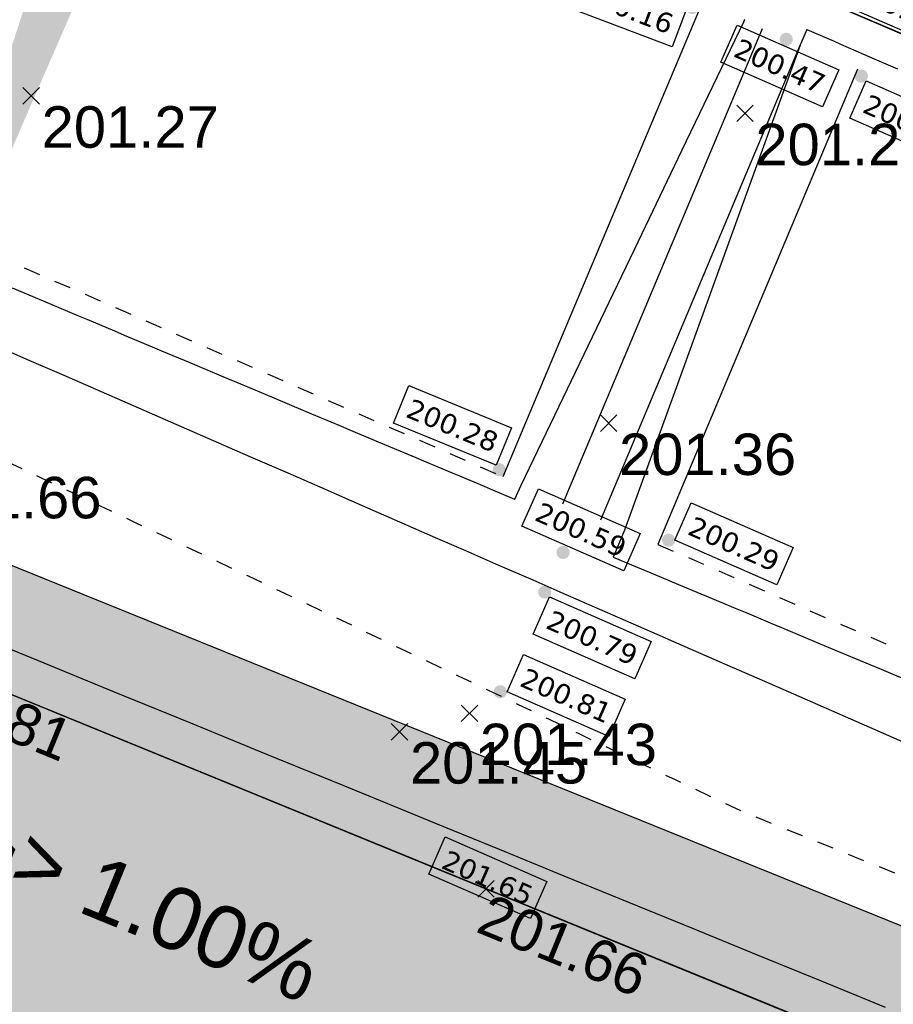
# Model space of a CAD drawing. Extents: x 1616800 to 1632437, y 2248456 to 2251974.
# Tile 125 of 256: x 1617742 to 1617763, y 2251630 to 2251654. Entities that reach past the tile are written whole.
import ezdxf
from ezdxf.enums import TextEntityAlignment as Align

# ---------------------------------------------------------------- set-up
doc = ezdxf.new("R2010")
doc.units = 0
doc.header["$LTSCALE"] = 2
doc.header["$PDMODE"] = 3
doc.header["$PDSIZE"] = 0.2
for name, pattern in [('AXES', [50.8, 31.75, -6.35, 6.35, -6.35]), ('CACHE2', [4.7625, 3.175, -1.5875]), ('Grille', [0.4, 0.2, -0.2])]:
    doc.linetypes.add(name, pattern=pattern)
doc.layers.get('0').update_dxf_attribs({"linetype": 'CONTINUOUS'})
doc.layers.add('-1-PAP-SURFACES-VOIRIE', color=1, linetype='CONTINUOUS', plot=False)
for name, color, linetype in [('0000-VALORIS-NOUE DERIV BASSIN', 7, 'CONTINUOUS'), ('0000-VALORIS-NOUE DERIV BASSIN EAU MAX RETENTION', 140, 'CONTINUOUS'), ('0000-VALORIS-NOUE DERIV BASSIN TEXTE ET COTES', 1, 'CONTINUOUS'), ('01-PAP- BORDURE CAN CS1 ET PANNEAU SIGNAL', 5, 'CONTINUOUS'), ('01-PAP- BORDURE T2', 1, 'CONTINUOUS'), ('01-PAP- NIVELLEMENT', 7, 'CONTINUOUS'), ('01-PAP- REVET EV', 93, 'CONTINUOUS'), ('01-PAP- REVET VOIE', 253, 'CONTINUOUS'), ('01-PAP-FILAIRE VOIE', 7, 'CONTINUOUS'), ('01-PAP-MARQUAGE AU SOL', 255, 'CONTINUOUS'), ('02-PAP-EP TEXTE POUR 2000°', 3, 'CONTINUOUS'), ('06-PAP AEP PROJET', 5, 'CONTINUOUS'), ('X-PTS TOPO-TEXTE TOPOALT', 8, 'CONTINUOUS'), ('X-PTS TOPO-TOPOPOINT', 8, 'CONTINUOUS'), ('ZZ- PAP ALT PTS PROJET', 7, 'CONTINUOUS'), ('ZZ-TopoCod', 5, 'CONTINUOUS')]:
    doc.layers.add(name, color=color, linetype=linetype)
doc.styles.add('Arial 2.0', font='arial.ttf', dxfattribs={"width": 0.99, "height": 0.4})
doc.styles.add('Côte Assainissement', font='verdana.ttf')
doc.styles.get("Standard").update_dxf_attribs({"font": 'arial.ttf'})

# ---------------------------------------------------------------- blocks, each defined once
blk = doc.blocks.new('TCPOINT')
at = {"color": 0}
blk.add_point((0, 0), dxfattribs=at)
at = {"layer": 'X-PTS TOPO-TEXTE TOPOALT'}
blk.add_attdef('ALT', text='', height=0.75, dxfattribs=at).set_placement((0.25, -0.25), align=Align.TOP_LEFT)
blk = doc.blocks.new('PAP PROJET NIV')
at = {"color": 0}
blk.add_point((0, 0), dxfattribs=at)
at = {"layer": 'ZZ- PAP ALT PTS PROJET', "style": 'Arial 2.0', "width": 0.99}
blk.add_attdef('ALT', text='', height=0.4, dxfattribs=at).set_placement((0.1, -0.1), align=Align.TOP_LEFT)
at = {"layer": 'ZZ-TopoCod', "style": 'Arial 2.0', "width": 0.99}
blk.add_attdef('COD', text='', height=0.12, dxfattribs=at).set_placement((-0.1, 0), align=Align.MIDDLE_RIGHT)
blk = doc.blocks.new('*U296')
h = blk.add_hatch(color=256)
edge = h.paths.add_edge_path()
edge.add_arc((0, 0), 0.2, 0, 360)
at = {"linetype": 'Continuous'}
blk.add_lwpolyline([(-1.971, -0.693), (-1.479, 0.429), (1.588, -0.918), (1.096, -2.039)], close=True, dxfattribs=at)
at = {"style": 'Côte Assainissement'}
blk.add_attdef('NIVELLEMENT', text='', height=0.6, rotation=336.2908, dxfattribs=at).set_placement((-0.191, -0.805), align=Align.MIDDLE)
blk = doc.blocks.new('*U297')
h = blk.add_hatch(color=256)
edge = h.paths.add_edge_path()
edge.add_arc((0, 0), 0.2, 0, 360)
at = {"linetype": 'Continuous'}
blk.add_lwpolyline([(0.242, 0), (0.735, 1.122), (3.801, -0.225), (3.309, -1.347)], close=True, dxfattribs=at)
at = {"style": 'Côte Assainissement'}
blk.add_attdef('NIVELLEMENT', text='', height=0.6, rotation=336.2908, dxfattribs=at).set_placement((2.022, -0.113), align=Align.MIDDLE)
blk = doc.blocks.new('*U299')
h = blk.add_hatch(color=256)
edge = h.paths.add_edge_path()
edge.add_arc((0, 0), 0.2, 0, 360)
at = {"linetype": 'Continuous'}
blk.add_lwpolyline([(-1.238, 0.794), (-0.745, 1.916), (2.321, 0.569), (1.829, -0.552)], close=True, dxfattribs=at)
at = {"style": 'Côte Assainissement'}
blk.add_attdef('NIVELLEMENT', text='', height=0.6, rotation=336.2908, dxfattribs=at).set_placement((0.542, 0.682), align=Align.MIDDLE)
blk = doc.blocks.new('*U300')
h = blk.add_hatch(color=256)
edge = h.paths.add_edge_path()
edge.add_arc((0, 0), 0.2, 0, 360)
at = {"linetype": 'Continuous'}
blk.add_lwpolyline([(-0.347, -1.268), (0.146, -0.146), (3.212, -1.493), (2.72, -2.614)], close=True, dxfattribs=at)
at = {"style": 'Côte Assainissement'}
blk.add_attdef('NIVELLEMENT', text='', height=0.6, rotation=336.2908, dxfattribs=at).set_placement((1.433, -1.38), align=Align.MIDDLE)
blk = doc.blocks.new('*U301')
h = blk.add_hatch(color=256)
edge = h.paths.add_edge_path()
edge.add_arc((0, 0), 0.2, 0, 360)
at = {"linetype": 'Continuous'}
blk.add_lwpolyline([(0.191, 0), (0.683, 1.122), (3.75, -0.225), (3.257, -1.347)], close=True, dxfattribs=at)
at = {"style": 'Côte Assainissement'}
blk.add_attdef('NIVELLEMENT', text='', height=0.6, rotation=336.2908, dxfattribs=at).set_placement((1.97, -0.113), align=Align.MIDDLE)
blk = doc.blocks.new('*U302')
h = blk.add_hatch(color=256)
edge = h.paths.add_edge_path()
edge.add_arc((0, 0), 0.2, 0, 360)
at = {"linetype": 'Continuous'}
blk.add_lwpolyline([(-0.347, -1.268), (0.146, -0.146), (3.212, -1.493), (2.72, -2.614)], close=True, dxfattribs=at)
at = {"style": 'Côte Assainissement'}
blk.add_attdef('NIVELLEMENT', text='', height=0.6, rotation=336.2908, dxfattribs=at).set_placement((1.433, -1.38), align=Align.MIDDLE)
blk = doc.blocks.new('*U303')
h = blk.add_hatch(color=256)
edge = h.paths.add_edge_path()
edge.add_arc((0, 0), 0.2, 0, 360)
at = {"linetype": 'Continuous'}
blk.add_lwpolyline([(-3.739, 0), (-3.305, 1.145), (-0.173, -0.042), (-0.608, -1.188)], close=True, dxfattribs=at)
at = {"style": 'Côte Assainissement'}
blk.add_attdef('NIVELLEMENT', text='', height=0.6, rotation=339.2285, dxfattribs=at).set_placement((-1.956, -0.021), align=Align.MIDDLE)
blk = doc.blocks.new('*U304')
h = blk.add_hatch(color=256)
edge = h.paths.add_edge_path()
edge.add_arc((0, 0), 0.2, 0, 360)
at = {"linetype": 'Continuous'}
blk.add_lwpolyline([(-3.19, 1.406), (-2.724, 2.538), (0.373, 1.263), (-0.093, 0.131)], close=True, dxfattribs=at)
at = {"style": 'Côte Assainissement'}
blk.add_attdef('NIVELLEMENT', text='', height=0.6, rotation=337.6207, dxfattribs=at).set_placement((-1.409, 1.334), align=Align.MIDDLE)
blk = doc.blocks.new('*U305')
h = blk.add_hatch(color=256)
edge = h.paths.add_edge_path()
edge.add_arc((0, 0), 0.2, 0, 360)
at = {"linetype": 'Continuous'}
blk.add_lwpolyline([(0.208, 0), (0.7, 1.122), (3.767, -0.225), (3.274, -1.347)], close=True, dxfattribs=at)
at = {"style": 'Côte Assainissement'}
blk.add_attdef('NIVELLEMENT', text='', height=0.6, rotation=336.2908, dxfattribs=at).set_placement((1.987, -0.113), align=Align.MIDDLE)
blk = doc.blocks.new('*U306')
h = blk.add_hatch(color=256)
edge = h.paths.add_edge_path()
edge.add_arc((0, 0), 0.2, 0, 360)
at = {"linetype": 'Continuous'}
blk.add_lwpolyline([(-0.347, -1.268), (0.146, -0.146), (3.212, -1.493), (2.72, -2.614)], close=True, dxfattribs=at)
at = {"style": 'Côte Assainissement'}
blk.add_attdef('NIVELLEMENT', text='', height=0.6, rotation=336.2908, dxfattribs=at).set_placement((1.433, -1.38), align=Align.MIDDLE)

msp = doc.modelspace()

# ---------------------------------------------------------------- hatches: boundary and pattern name
at = {"layer": '01-PAP- REVET EV'}
h = msp.add_hatch(color=256, dxfattribs=at)
h.dxf.hatch_style = 1
edge = h.paths.add_edge_path()
edge.add_line((1618039.1855, 2251491.5817), (1617960.9934, 2251527.9386))
edge.add_arc((1617986.0799, 2251581.8916), 59.5, 239.336785, 245.06299, ccw=False)
edge.add_line((1617955.7354, 2251530.7108), (1617798.0424, 2251624.2052))
edge.add_line((1617798.0424, 2251624.2052), (1617764.0901, 2251631.7521))
edge.add_line((1617764.0901, 2251631.7521), (1617718.705, 2251650.1358))
edge.add_line((1617718.705, 2251650.1358), (1617697.7056, 2251659.0776))
edge.add_line((1617697.7056, 2251659.0776), (1617675.3592, 2251674.9217))
edge.add_line((1617675.3592, 2251674.9217), (1617673.713, 2251672.6567))
edge.add_line((1617673.713, 2251672.6567), (1617691.0043, 2251660.089))
edge.add_arc((1617722.1648, 2251702.9612), 53, 233.98951, 247.74286)
edge.add_line((1617702.0903, 2251653.91), (1617764.6328, 2251628.3141))
edge.add_arc((1617784.7073, 2251677.3653), 53, 247.74286, 257.46804)
edge.add_line((1617773.2071, 2251625.628), (1617791.8787, 2251621.4777))
edge.add_arc((1617785.3692, 2251592.1924), 30, 59.33679, 77.46804, ccw=False)
edge.add_line((1617800.6689, 2251617.9978), (1617814.4318, 2251609.8379))
edge.add_line((1617814.4318, 2251609.8379), (1617824.5636, 2251607.3186))
edge.add_line((1617824.5636, 2251607.3186), (1617855.5301, 2251588.9589))
edge.add_line((1617855.5301, 2251588.9589), (1617862.6019, 2251581.2785))
edge.add_line((1617862.6019, 2251581.2785), (1617893.5684, 2251562.9188))
edge.add_line((1617893.5684, 2251562.9188), (1617903.7001, 2251560.3994))
edge.add_line((1617903.7001, 2251560.3994), (1617934.6666, 2251542.0398))
edge.add_line((1617934.6666, 2251542.0398), (1617941.7384, 2251534.3593))
edge.add_line((1617941.7384, 2251534.3593), (1617953.6954, 2251527.2701))
edge.add_arc((1617986.0799, 2251581.8916), 63.5, 239.336785, 245.06299)
edge.add_line((1617959.3069, 2251524.3115), (1617993.5196, 2251508.4037))
edge.add_arc((1617979.9481, 2251480.5257), 31.0059, -43.3244, 64.04236, ccw=False)
edge.add_line((1618002.5043, 2251459.2517), (1618005.2256, 2251456.6501))
edge.add_line((1618005.2256, 2251456.6501), (1618016.0396, 2251467.7735))
edge.add_line((1618016.0396, 2251467.7735), (1618039.1855, 2251491.5817))
at = {"layer": '01-PAP- REVET VOIE'}
h = msp.add_hatch(color=256, dxfattribs=at)
h.dxf.hatch_style = 1
edge = h.paths.add_edge_path()
edge.add_line((1617518.4701, 2251589.3779), (1617548.9396, 2251559.1036))
edge.add_arc((1617561.6466, 2251571.8523), 18, 134.27861, 225.09375, ccw=False)
edge.add_line((1617549.08, 2251584.7395), (1617566.9993, 2251602.2132))
edge.add_line((1617566.9993, 2251602.2132), (1617574.1589, 2251609.1947))
edge.add_line((1617574.1589, 2251609.1947), (1617587.046, 2251621.7614))
edge.add_line((1617587.046, 2251621.7614), (1617599.9332, 2251634.328))
edge.add_line((1617599.9332, 2251634.328), (1617607.0927, 2251641.3095))
edge.add_line((1617607.0927, 2251641.3095), (1617631.9693, 2251665.5674))
edge.add_arc((1617651.5175, 2251645.5207), 28, 58.44705, 134.27861, ccw=False)
edge.add_arc((1617651.5175, 2251645.5207), 28, 53.98951, 58.44705, ccw=False)
edge.add_line((1617667.9796, 2251668.1702), (1617669.5974, 2251666.9943))
edge.add_line((1617669.5974, 2251666.9943), (1617686.8888, 2251654.4266))
edge.add_arc((1617722.1648, 2251702.9612), 60, 233.989513, 247.742856)
edge.add_line((1617699.4389, 2251647.4316), (1617761.9814, 2251621.8357))
edge.add_arc((1617784.7073, 2251677.3653), 60, 247.742856, 257.468045)
edge.add_line((1617771.6882, 2251618.7947), (1617790.3598, 2251614.6444))
edge.add_arc((1617785.3692, 2251592.1924), 23, 59.33679, 77.46804, ccw=False)
edge.add_line((1617797.099, 2251611.9765), (1617950.1255, 2251521.2489))
edge.add_arc((1617986.0799, 2251581.8916), 70.5, 239.336785, 245.06299)
edge.add_line((1617956.3555, 2251517.9641), (1617990.5682, 2251502.0563))
edge.add_arc((1617979.9462, 2251480.5263), 24.0076, -43.3207, 63.74015, ccw=False)
edge.add_line((1617997.4124, 2251464.0551), (1617896.6428, 2251357.2328))
edge.add_line((1617896.6428, 2251357.2328), (1617841.0847, 2251299.8193))
edge.add_arc((1617828.0846, 2251312.4528), 18.1276, 226.78814, 315.81935, ccw=False)
edge.add_line((1617815.6727, 2251299.241), (1617845.7894, 2251269.0699))
edge.add_arc((1617858.4751, 2251281.8399), 18, 135.94089, 225.18966, ccw=False)
edge.add_line((1617845.5399, 2251294.3571), (1617901.7042, 2251352.397))
edge.add_line((1617901.7042, 2251352.397), (1618002.5043, 2251459.2517))
edge.add_arc((1617979.9481, 2251480.5257), 31.0059, 316.6756, 424.04236)
edge.add_line((1617993.5196, 2251508.4037), (1617959.3069, 2251524.3115))
edge.add_arc((1617986.0799, 2251581.8916), 63.5, 239.336785, 245.06299, ccw=False)
edge.add_line((1617953.6954, 2251527.2701), (1617941.7384, 2251534.3593))
edge.add_line((1617941.7384, 2251534.3593), (1617933.1366, 2251539.4592))
edge.add_line((1617933.1366, 2251539.4592), (1617917.6534, 2251548.639))
edge.add_line((1617917.6534, 2251548.639), (1617902.1702, 2251557.8189))
edge.add_line((1617902.1702, 2251557.8189), (1617893.5684, 2251562.9188))
edge.add_line((1617893.5684, 2251562.9188), (1617862.6019, 2251581.2785))
edge.add_line((1617862.6019, 2251581.2785), (1617854.0001, 2251586.3784))
edge.add_line((1617854.0001, 2251586.3784), (1617838.5168, 2251595.5582))
edge.add_line((1617838.5168, 2251595.5582), (1617823.0336, 2251604.738))
edge.add_line((1617823.0336, 2251604.738), (1617814.4318, 2251609.8379))
edge.add_line((1617814.4318, 2251609.8379), (1617800.6689, 2251617.9978))
edge.add_arc((1617785.3692, 2251592.1924), 30, 59.33679, 77.46804)
edge.add_line((1617791.8787, 2251621.4777), (1617773.2071, 2251625.628))
edge.add_arc((1617784.7073, 2251677.3653), 53, 247.74286, 257.46804, ccw=False)
edge.add_line((1617764.6328, 2251628.3141), (1617702.0903, 2251653.91))
edge.add_arc((1617722.1648, 2251702.9612), 53, 233.98951, 247.74286, ccw=False)
edge.add_line((1617691.0043, 2251660.089), (1617673.713, 2251672.6567))
edge.add_line((1617673.713, 2251672.6567), (1617672.0952, 2251673.8326))
edge.add_arc((1617651.5175, 2251645.5207), 35, 53.98951, 67.27562)
edge.add_arc((1617651.5175, 2251645.5207), 35, 67.27562, 134.27861)
edge.add_line((1617627.0823, 2251670.5791), (1617543.7064, 2251589.2767))
edge.add_arc((1617531.1397, 2251602.1639), 18, 280.7213, 314.27861, ccw=False)
edge.add_arc((1617531.1397, 2251602.1639), 18, 225.26192, 280.7213, ccw=False)

# ---------------------------------------------------------------- linework, layer by layer
at = {"layer": '-1-PAP-SURFACES-VOIRIE', "flags": 128}
msp.add_lwpolyline([(1617901.7042, 2251352.397), (1618002.5043, 2251459.2517, 0.5060499), (1617993.5196, 2251508.4037), (1617959.3069, 2251524.3115, -0.0249905), (1617953.6954, 2251527.2701), (1617941.7384, 2251534.3593), (1617933.1366, 2251539.4592), (1617917.6534, 2251548.639), (1617902.1702, 2251557.8189), (1617893.5684, 2251562.9188), (1617862.6019, 2251581.2785), (1617854.0001, 2251586.3784), (1617838.5168, 2251595.5582), (1617823.0336, 2251604.738), (1617814.4318, 2251609.8379), (1617800.6689, 2251617.9978, 0.079278), (1617791.8787, 2251621.4777), (1617773.2071, 2251625.628, -0.0424596), (1617764.6328, 2251628.3141), (1617702.0903, 2251653.91, -0.0600824), (1617691.0043, 2251660.089), (1617673.713, 2251672.6567)], format="xyb", dxfattribs=at)
at = {"layer": '0000-VALORIS-NOUE DERIV BASSIN', "linetype": 'Grille', "flags": 128}
for points in [[(1618067.325, 2251480.8664), (1618052.9075, 2251488.8764), (1618048.7578, 2251490.3835), (1618047.8333, 2251490.7193), (1618046.9088, 2251491.055), (1618045.9844, 2251491.3908), (1618045.0599, 2251491.7266), (1618044.1354, 2251492.0623), (1618043.2109, 2251492.3981), (1618042.2865, 2251492.7339), (1618041.362, 2251493.0696), (1618040.4375, 2251493.4054), (1618039.513, 2251493.7412), (1618038.7518, 2251494.0462), (1618038.0761, 2251494.3273), (1618037.6541, 2251494.5347), (1618037.2761, 2251494.727), (1618036.7138, 2251494.9737), (1618036.0353, 2251495.2559), (1618035.3873, 2251495.5791), (1618034.7393, 2251495.9024), (1618034.0913, 2251496.2256), (1618033.1882, 2251496.6002), (1618032.2851, 2251496.9749), (1618031.382, 2251497.3495), (1618030.4789, 2251497.7241), (1618029.4748, 2251497.9129), (1618028.4706, 2251498.1017), (1618027.4665, 2251498.2905), (1618026.4623, 2251498.4793), (1618025.4582, 2251498.6681), (1618024.454, 2251498.8569), (1618023.461, 2251499.0406), (1618022.572, 2251499.4173), (1618021.683, 2251499.794), (1618020.794, 2251500.1708), (1618019.9049, 2251500.5475), (1618019.1017, 2251500.9201), (1618018.2986, 2251501.2928), (1618017.4954, 2251501.6654), (1618016.6922, 2251502.038), (1618015.889, 2251502.4107), (1618015.0858, 2251502.7833), (1618014.3388, 2251503.1084), (1618013.5919, 2251503.4334), (1618012.845, 2251503.7585), (1618012.098, 2251504.0836), (1618011.3511, 2251504.4087), (1618010.6992, 2251504.6926), (1618010.0472, 2251504.9765), (1618009.3953, 2251505.2604), (1618008.494, 2251505.7275), (1618007.5928, 2251506.1946), (1618006.6917, 2251506.6617), (1618005.7907, 2251507.1286), (1618005.0033, 2251507.5363), (1618004.2158, 2251507.944), (1618003.4284, 2251508.3517), (1618002.6411, 2251508.7593), (1618001.8537, 2251509.1669), (1618001.0665, 2251509.5745), (1618000.5264, 2251509.9953), (1617999.9616, 2251510.3649), (1617999.3967, 2251510.7345), (1617998.6597, 2251511.192), (1617997.9164, 2251511.6368), (1617997.1677, 2251512.0703), (1617996.5614, 2251512.3691), (1617995.9551, 2251512.668), (1617995.3488, 2251512.9668), (1617994.7355, 2251513.2504), (1617994.1188, 2251513.5271), (1617993.5022, 2251513.8038), (1617992.7865, 2251514.1295), (1617992.0708, 2251514.4552), (1617991.9143, 2251514.5198), (1617991.0747, 2251514.8938), (1617990.235, 2251515.2677), (1617989.3954, 2251515.6416), (1617988.5558, 2251516.0156), (1617987.7162, 2251516.3895), (1617986.8766, 2251516.7634), (1617986.6939, 2251516.8448), (1617985.7948, 2251517.2452), (1617984.8958, 2251517.6456), (1617983.9968, 2251518.046), (1617983.0978, 2251518.4464), (1617982.1988, 2251518.8468), (1617981.2998, 2251519.2471), (1617980.4007, 2251519.6475), (1617979.5017, 2251520.0479), (1617978.7111, 2251520.4), (1617977.9205, 2251520.7521), (1617977.1299, 2251521.1042), (1617976.3393, 2251521.4564), (1617975.5487, 2251521.8085), (1617974.7581, 2251522.1606), (1617974.6342, 2251522.1883), (1617973.7307, 2251522.5926), (1617972.8271, 2251522.9968), (1617971.9235, 2251523.401), (1617971.02, 2251523.8052), (1617970.1164, 2251524.2095), (1617969.2128, 2251524.6137), (1617968.3093, 2251525.0179), (1617967.4057, 2251525.4221), (1617966.5021, 2251525.8264), (1617965.5986, 2251526.2306), (1617964.695, 2251526.6348), (1617963.7914, 2251527.039), (1617962.0502, 2251527.8467), (1617959.9948, 2251528.8323), (1617958.5178, 2251529.5769), (1617957.7381, 2251529.9935), (1617956.9785, 2251530.4413), (1617956.2188, 2251530.889), (1617955.393, 2251531.4146), (1617954.5691, 2251531.9431), (1617953.7451, 2251532.4715), (1617952.9149, 2251533.004), (1617952.0847, 2251533.5366), (1617951.2545, 2251534.0691), (1617950.4243, 2251534.6016), (1617949.5941, 2251535.1341), (1617948.7638, 2251535.6666), (1617947.9336, 2251536.1991), (1617947.1034, 2251536.7317), (1617946.2732, 2251537.2642), (1617945.7809, 2251537.5889), (1617945.1109, 2251538.0168), (1617944.4409, 2251538.4447), (1617943.9148, 2251539.0353), (1617943.3887, 2251539.6258), (1617942.8626, 2251540.2164), (1617942.1922, 2251540.9679), (1617941.5218, 2251541.7195), (1617940.8514, 2251542.471), (1617940.181, 2251543.2226), (1617939.5752, 2251543.9017), (1617938.9693, 2251544.5808), (1617938.3635, 2251545.2599), (1617937.7808, 2251545.9299), (1617937.1354, 2251546.4996), (1617936.4184, 2251546.9551), (1617935.7014, 2251547.4105), (1617934.9844, 2251547.8659), (1617934.2674, 2251548.3213), (1617933.5529, 2251548.7776), (1617932.8385, 2251549.234), (1617932.124, 2251549.6903), (1617931.6221, 2251550.0222), (1617931.0177, 2251550.4113), (1617930.4132, 2251550.8004), (1617929.8087, 2251551.1895), (1617928.98, 2251551.6661), (1617928.1513, 2251552.1427), (1617927.3225, 2251552.6194), (1617926.7064, 2251552.9737), (1617926.0902, 2251553.3281), (1617925.474, 2251553.6825), (1617924.6071, 2251554.1811), (1617923.7401, 2251554.6798), (1617922.8732, 2251555.1784), (1617922.0063, 2251555.677), (1617921.1394, 2251556.1757), (1617920.3607, 2251556.6238), (1617919.5821, 2251557.072), (1617918.8034, 2251557.5202), (1617918.0247, 2251557.9684), (1617917.2461, 2251558.4166), (1617916.4674, 2251558.8647), (1617915.7387, 2251559.2833), (1617914.9078, 2251559.7614), (1617914.0769, 2251560.2395), (1617913.246, 2251560.7177), (1617912.4152, 2251561.1958), (1617911.5843, 2251561.6739), (1617910.8968, 2251562.0696), (1617910.7234, 2251562.1693), (1617910.036, 2251562.5649), (1617909.288, 2251562.9954), (1617908.54, 2251563.4258), (1617907.792, 2251563.8563), (1617907.044, 2251564.2867), (1617906.296, 2251564.7171), (1617905.3704, 2251565.0014), (1617904.4106, 2251565.2354), (1617903.4465, 2251565.4703), (1617902.5146, 2251565.6976), (1617901.5792, 2251565.9256), (1617900.6401, 2251566.1544), (1617899.6974, 2251566.3839), (1617898.8465, 2251566.5986), (1617897.9955, 2251566.8132), (1617897.1446, 2251567.0279), (1617896.2937, 2251567.2426), (1617895.481, 2251567.6639), (1617894.6891, 2251568.1175), (1617893.8972, 2251568.571), (1617893.1053, 2251569.0245), (1617892.3134, 2251569.478), (1617891.5215, 2251569.9315), (1617890.7297, 2251570.385), (1617889.918, 2251570.8502), (1617889.1063, 2251571.3153), (1617888.2947, 2251571.7804), (1617887.483, 2251572.2455), (1617886.9797, 2251572.5326), (1617886.1502, 2251573.01), (1617885.3208, 2251573.4873), (1617884.4914, 2251573.9647), (1617883.6619, 2251574.442), (1617882.8325, 2251574.9194), (1617882.0031, 2251575.3968), (1617881.1736, 2251575.8741), (1617880.3442, 2251576.3515), (1617879.5148, 2251576.8288), (1617878.6853, 2251577.3062), (1617877.8559, 2251577.7836), (1617877.0265, 2251578.2609), (1617876.197, 2251578.7383), (1617875.3676, 2251579.2156), (1617874.5382, 2251579.693), (1617873.7087, 2251580.1704), (1617872.8683, 2251580.6578), (1617872.6989, 2251580.7443), (1617871.8583, 2251581.2319), (1617871.0177, 2251581.7194), (1617870.1771, 2251582.207), (1617869.3365, 2251582.6945), (1617868.496, 2251583.182), (1617867.6554, 2251583.6696), (1617866.8148, 2251584.1571), (1617865.9742, 2251584.6446), (1617865.1336, 2251585.1322), (1617864.3064, 2251585.9032), (1617863.5131, 2251586.7255), (1617862.7236, 2251587.5431), (1617861.9378, 2251588.3561), (1617861.1557, 2251589.1646), (1617860.3771, 2251589.9686), (1617859.655, 2251590.7252), (1617858.9365, 2251591.4769), (1617858.2214, 2251592.2239), (1617857.3969, 2251592.7985), (1617856.5809, 2251593.2674), (1617855.7649, 2251593.7363), (1617854.9489, 2251594.2052), (1617854.1329, 2251594.6741), (1617853.3169, 2251595.143), (1617852.501, 2251595.6119), (1617851.685, 2251596.0808), (1617850.869, 2251596.5497), (1617850.053, 2251597.0186), (1617849.237, 2251597.4875), (1617848.421, 2251597.9564), (1617847.6051, 2251598.4253), (1617846.7891, 2251598.8942), (1617845.9731, 2251599.3631), (1617845.1571, 2251599.832), (1617845.1219, 2251599.8435), (1617844.2588, 2251600.3405), (1617843.3958, 2251600.8375), (1617842.5328, 2251601.3345), (1617841.6698, 2251601.8315), (1617840.8068, 2251602.3286), (1617839.9824, 2251602.8033), (1617839.158, 2251603.2781), (1617838.3337, 2251603.7528), (1617837.5093, 2251604.2276), (1617836.6849, 2251604.7023), (1617835.8605, 2251605.1771), (1617835.0362, 2251605.6519), (1617834.2228, 2251606.1203), (1617833.4094, 2251606.5887), (1617832.596, 2251607.0571), (1617831.7826, 2251607.5256), (1617830.9692, 2251607.994), (1617830.1558, 2251608.4624), (1617829.3424, 2251608.9309), (1617829.1691, 2251609.0307), (1617828.5032, 2251609.4142), (1617827.8372, 2251609.7977), (1617827.1713, 2251610.1812), (1617826.5053, 2251610.5648), (1617825.6552, 2251610.84), (1617824.7756, 2251611.0641), (1617823.896, 2251611.2882), (1617823.0164, 2251611.5123), (1617822.1741, 2251611.727), (1617821.3819, 2251611.9318), (1617820.5404, 2251612.1463), (1617819.6988, 2251612.3608), (1617818.8573, 2251612.5753), (1617818.0237, 2251612.7878), (1617817.1901, 2251613.0002), (1617816.3565, 2251613.2126), (1617815.475, 2251613.6761), (1617814.6126, 2251614.1728), (1617813.7501, 2251614.6694), (1617812.8877, 2251615.1661), (1617812.0252, 2251615.6628), (1617811.1628, 2251616.1595), (1617810.3003, 2251616.6562), (1617809.4379, 2251617.1528), (1617808.5754, 2251617.6495), (1617807.713, 2251618.1462), (1617806.8505, 2251618.6429), (1617806.1631, 2251619.0382), (1617805.4757, 2251619.4336), (1617804.7394, 2251619.8581), (1617804.0468, 2251620.2573), (1617803.3543, 2251620.6565), (1617802.6617, 2251621.0557), (1617801.9089, 2251621.4833), (1617801.1469, 2251621.895), (1617800.3678, 2251622.2769), (1617799.5886, 2251622.6588), (1617798.9214, 2251622.9519), (1617798.247, 2251623.2327), (1617797.5727, 2251623.5135), (1617796.9363, 2251623.7642), (1617796.293, 2251624.0028), (1617795.6497, 2251624.2415), (1617794.945, 2251624.4683), (1617794.2333, 2251624.6831), (1617793.5221, 2251624.8987), (1617792.5479, 2251625.1517), (1617791.5737, 2251625.4047), (1617790.5995, 2251625.6578), (1617789.9447, 2251625.8549), (1617789.3387, 2251626.0426), (1617788.7369, 2251626.2287), (1617788.1389, 2251626.4132), (1617787.544, 2251626.5961), (1617786.946, 2251626.7885), (1617786.0843, 2251627.0302), (1617785.1235, 2251627.2908), (1617784.1628, 2251627.5513), (1617783.202, 2251627.8118), (1617782.2413, 2251628.0724), (1617781.2765, 2251628.316), (1617780.3116, 2251628.5596), (1617779.3468, 2251628.8033), (1617778.382, 2251629.0469), (1617777.4172, 2251629.2905), (1617776.6071, 2251629.4426), (1617775.7971, 2251629.5948), (1617774.9871, 2251629.7469), (1617774.2771, 2251629.8901), (1617773.5688, 2251630.0371), (1617772.8604, 2251630.1841), (1617772.1605, 2251630.3539), (1617771.464, 2251630.5317), (1617770.7674, 2251630.7094), (1617769.9523, 2251630.9382), (1617769.1434, 2251631.1813), (1617768.3344, 2251631.4244), (1617767.7001, 2251631.6433), (1617767.0679, 2251631.867), (1617766.4358, 2251632.0907), (1617765.5182, 2251632.4316), (1617764.6022, 2251632.7762), (1617763.6863, 2251633.1208), (1617762.7586, 2251633.4945), (1617761.8309, 2251633.8682), (1617760.9033, 2251634.2419), (1617759.9756, 2251634.6156), (1617759.048, 2251634.9893), (1617758.2268, 2251635.3787), (1617757.4056, 2251635.7681), (1617756.5845, 2251636.1574), (1617755.7987, 2251636.5324), (1617755.0682, 2251636.8849), (1617754.3374, 2251637.2374), (1617753.6062, 2251637.59), (1617752.8992, 2251637.9268), (1617752.1918, 2251638.2637), (1617752.0302, 2251638.3405), (1617751.3221, 2251638.6769), (1617750.6135, 2251639.0135), (1617749.7714, 2251639.4162), (1617748.8791, 2251639.8397), (1617747.9871, 2251640.2631), (1617747.0952, 2251640.6864), (1617746.2035, 2251641.1096), (1617745.312, 2251641.5327), (1617744.4207, 2251641.9558), (1617743.5296, 2251642.3788), (1617742.6387, 2251642.8016), (1617741.748, 2251643.2244), (1617740.8574, 2251643.6471), (1617739.9671, 2251644.0698), (1617739.0742, 2251644.4923), (1617738.1815, 2251644.9148), (1617737.2889, 2251645.3372), (1617736.3965, 2251645.7596), (1617735.5041, 2251646.1818), (1617734.612, 2251646.604), (1617733.7199, 2251647.0262), (1617732.828, 2251647.4482), (1617731.9362, 2251647.8702), (1617731.0316, 2251648.2984), (1617730.1269, 2251648.7265), (1617729.2223, 2251649.1547), (1617728.3177, 2251649.5829), (1617727.413, 2251650.011), (1617726.5084, 2251650.4392), (1617725.6038, 2251650.8674), (1617724.6991, 2251651.2956), (1617723.7945, 2251651.7237), (1617722.8899, 2251652.1519), (1617721.9852, 2251652.5801), (1617721.0806, 2251653.0083), (1617720.176, 2251653.4364), (1617719.2714, 2251653.8646), (1617718.3667, 2251654.2928), (1617717.4621, 2251654.721), (1617716.5575, 2251655.1491), (1617715.6528, 2251655.5773), (1617714.7482, 2251656.0055), (1617713.8436, 2251656.4337), (1617712.9866, 2251656.8235), (1617712.1296, 2251657.2132), (1617711.2727, 2251657.603), (1617711.3299, 2251657.6143), (1617710.56, 2251657.9805), (1617709.7902, 2251658.3467), (1617709.0203, 2251658.7129), (1617708.1312, 2251659.0937), (1617707.2421, 2251659.4745), (1617706.3529, 2251659.8554), (1617705.4638, 2251660.2362), (1617704.5746, 2251660.6168), (1617703.6368, 2251660.9487), (1617702.1317, 2251661.5619), (1617699.5921, 2251662.8265), (1617697.2881, 2251664.1125), (1617695.854, 2251664.9971), (1617695.044, 2251665.4553), (1617694.3999, 2251665.8862), (1617693.7592, 2251666.3219), (1617693.1185, 2251666.7577), (1617692.4778, 2251667.1935), (1617691.6392, 2251667.7661), (1617690.8006, 2251668.3388), (1617689.962, 2251668.9115), (1617689.1232, 2251669.4843), (1617688.2844, 2251670.0571), (1617687.4456, 2251670.6298), (1617686.6066, 2251671.2027), (1617685.9253, 2251671.6659), (1617685.2437, 2251672.1292), (1617684.5618, 2251672.5926), (1617683.8797, 2251673.0561), (1617683.7144, 2251673.1689), (1617682.9033, 2251673.7223), (1617682.0922, 2251674.2757), (1617681.2811, 2251674.8292), (1617680.8062, 2251675.6639), (1617680.4699, 2251676.6838), (1617680.1336, 2251677.7038), (1617679.7973, 2251678.7237), (1617679.2244, 2251679.3915), (1617678.5081, 2251679.8679), (1617677.7918, 2251680.3443), (1617677.0755, 2251680.8206), (1617676.4641, 2251681.22), (1617675.8527, 2251681.6193), (1617675.2412, 2251682.0186), (1617674.486, 2251682.5033), (1617673.7307, 2251682.988), (1617672.9754, 2251683.4727), (1617672.2202, 2251683.9574), (1617671.4649, 2251684.4421), (1617670.9331, 2251684.9556), (1617670.4013, 2251685.4691), (1617670.0454, 2251685.8637), (1617669.2744, 2251686.4052), (1617668.5021, 2251686.9449), (1617667.7165, 2251687.4664), (1617667.136, 2251687.84), (1617666.5483, 2251688.2036), (1617665.9504, 2251688.5534), (1617665.1968, 2251689.0339), (1617664.4432, 2251689.5144), (1617663.6895, 2251689.995), (1617662.9359, 2251690.4755), (1617662.1823, 2251690.956), (1617661.4287, 2251691.4366), (1617660.6751, 2251691.9171), (1617659.7849, 2251692.4663), (1617658.8938, 2251693.0159), (1617658.0017, 2251693.566), (1617657.1056, 2251694.1125), (1617655.9132, 2251694.2801), (1617654.7135, 2251694.45), (1617653.4582, 2251694.5988), (1617652.1922, 2251694.7509), (1617650.9154, 2251694.9063), (1617649.6275, 2251695.0652), (1617648.3286, 2251695.2275), (1617647.4578, 2251695.345), (1617646.5869, 2251695.4625), (1617645.716, 2251695.58), (1617645.0371, 2251696.2372), (1617644.3583, 2251696.8945), (1617643.6794, 2251697.5518), (1617643.0006, 2251698.209), (1617642.3217, 2251698.8663), (1617641.6429, 2251699.5236), (1617640.9194, 2251700.1284), (1617640.1507, 2251700.6801), (1617639.3896, 2251701.2206), (1617638.6285, 2251701.7612), (1617637.8674, 2251702.3018), (1617637.1063, 2251702.8424), (1617636.3452, 2251703.383), (1617635.5841, 2251703.9235), (1617634.9911, 2251704.3508), (1617634.3987, 2251704.7772), (1617633.8068, 2251705.203), (1617633.2155, 2251705.6281), (1617632.6273, 2251706.0523), (1617632.0394, 2251706.476), (1617631.4515, 2251706.8993), (1617630.8637, 2251707.3223), (1617630.0849, 2251707.8801), (1617629.3041, 2251708.4394), (1617628.5233, 2251708.9987), (1617627.7424, 2251709.558), (1617626.9616, 2251710.1173), (1617626.1808, 2251710.6766), (1617625.3999, 2251711.2358), (1617624.6234, 2251711.791), (1617623.8468, 2251712.3462), (1617623.0702, 2251712.9014), (1617622.2935, 2251713.4566), (1617621.5169, 2251714.0118), (1617620.7403, 2251714.567), (1617619.9637, 2251715.1222), (1617619.187, 2251715.6774), (1617618.4104, 2251716.2326), (1617617.6337, 2251716.7879), (1617616.8571, 2251717.3431), (1617616.0804, 2251717.8983), (1617615.3038, 2251718.4535), (1617614.5271, 2251719.0088), (1617613.7504, 2251719.564), (1617612.9737, 2251720.1192), (1617612.135, 2251720.7174), (1617611.2962, 2251721.3157), (1617610.4574, 2251721.9139), (1617609.6184, 2251722.5122), (1617608.7794, 2251723.1106), (1617608.0056, 2251723.6632), (1617607.2318, 2251724.2158), (1617606.4579, 2251724.7684), (1617605.6841, 2251725.3209), (1617604.9103, 2251725.8735), (1617604.1364, 2251726.4261), (1617603.3626, 2251726.9787), (1617602.5888, 2251727.5313), (1617601.8149, 2251728.0839), (1617601.0411, 2251728.6364), (1617600.2673, 2251729.189), (1617599.4934, 2251729.7416), (1617598.7196, 2251730.2942), (1617597.9458, 2251730.8468), (1617597.1719, 2251731.3994), (1617596.3981, 2251731.9519), (1617595.6243, 2251732.5045, -0.3118013), (1617592.9384, 2251738.8985), (1617595.0524, 2251748.6756), (1617595.0696, 2251750.3946)], [(1617697.3204, 2251670.0124, 0.0537898), (1617715.9472, 2251659.3678), (1617753.247, 2251643.0807)], [(1617756.9847, 2251641.4486), (1617764.3974, 2251638.2118, 0.0363237), (1617778.0815, 2251633.3853), (1617797.081, 2251628.1991, -0.067415), (1617821.7945, 2251617.7185), (1617834.0342, 2251610.4527)]]:
    msp.add_lwpolyline(points, format="xyb", dxfattribs=at)
at = {"layer": '0000-VALORIS-NOUE DERIV BASSIN', "flags": 128}
for points in [[(1617774.647, 2251648.7273), (1617773.7157, 2251649.1253), (1617772.3671, 2251649.7016), (1617771.0186, 2251650.278), (1617769.4862, 2251650.9329), (1617767.9538, 2251651.5877), (1617766.4214, 2251652.2426), (1617764.8719, 2251652.9048), (1617763.3225, 2251653.567), (1617761.7731, 2251654.2291), (1617760.2237, 2251654.8913), (1617758.7868, 2251655.4494), (1617757.2459, 2251656.0425), (1617755.452, 2251656.733), (1617753.658, 2251657.4235), (1617751.864, 2251658.114), (1617750.0701, 2251658.8045), (1617748.2761, 2251659.4951), (1617746.4822, 2251660.1857), (1617744.9046, 2251660.8543), (1617743.3271, 2251661.5229), (1617741.7495, 2251662.1916), (1617740.172, 2251662.8602)], [(1617754.3366, 2251640.4232), (1617753.9725, 2251640.5823), (1617753.2442, 2251640.9006), (1617753.0779, 2251640.9733), (1617752.3493, 2251641.2918), (1617751.6206, 2251641.6104), (1617750.764, 2251641.9845), (1617749.864, 2251642.3774), (1617748.9641, 2251642.7702), (1617748.0643, 2251643.163), (1617747.1646, 2251643.5557), (1617746.2651, 2251643.9484), (1617745.3657, 2251644.341), (1617744.4663, 2251644.7336), (1617743.5671, 2251645.1262), (1617742.668, 2251645.5187), (1617741.769, 2251645.9111), (1617740.8701, 2251646.3035)], [(1617763.0129, 2251636.634), (1617762.0966, 2251637.0342), (1617761.1802, 2251637.4343), (1617760.2639, 2251637.8344), (1617759.4316, 2251638.1978), (1617758.5993, 2251638.5612), (1617757.7671, 2251638.9247), (1617756.965, 2251639.2749), (1617756.2103, 2251639.6046), (1617755.4555, 2251639.9343), (1617754.7006, 2251640.2642), (1617754.3366, 2251640.4232)], [(1617762.4718, 2251630.279), (1617760.9293, 2251630.9103), (1617759.3868, 2251631.5416), (1617757.8443, 2251632.1728), (1617756.2847, 2251632.8111), (1617754.7251, 2251633.4494), (1617753.1655, 2251634.0877), (1617751.6058, 2251634.726), (1617750.9189, 2251635.0071), (1617749.3906, 2251635.6326), (1617747.5546, 2251636.384), (1617745.7189, 2251637.1352), (1617743.8834, 2251637.8864), (1617742.0481, 2251638.6375), (1617740.2131, 2251639.3885)]]:
    msp.add_lwpolyline(points, dxfattribs=at)
at = {"layer": '0000-VALORIS-NOUE DERIV BASSIN'}
for points in [[(1617893.6754, 2251581.8496, 201.92), (1617878.5832, 2251591.0591, 202.03), (1617865.3559, 2251598.2056, 201.9), (1617850.1233, 2251608.4491, 201.93), (1617827.0555, 2251621.7264, 201.75), (1617811.4951, 2251630.6126, 201.47), (1617795.4023, 2251639.8805, 201.41), (1617777.8682, 2251647.3507, 201.2), (1617760.103, 2251654.9429, 201.09), (1617746.482, 2251660.1853, 201.26), (1617716.8693, 2251672.7386, 201.13), (1617706.7202, 2251676.4336, 201.0894), (1617695.9589, 2251684.0503, 201.04), (1617678.3459, 2251697.2331, 200.82), (1617664.7331, 2251707.1604, 200.83)], [(1617758.0292, 2251654.4552, 200.1558), (1617754.7825, 2251646.7332, 200.2389), (1617753.247, 2251643.0807, 200.2783)], [(1617759.4938, 2251653.881, 200.4699), (1617754.6796, 2251642.4165, 200.5945)], [(1617760.4158, 2251653.4939, 200.4699), (1617755.6016, 2251642.0293, 200.5945)], [(1617761.7989, 2251652.9131, 200.1699), (1617756.9847, 2251641.4486, 200.2945)]]:
    msp.add_polyline3d(points, dxfattribs=at)
at = {"layer": '0000-VALORIS-NOUE DERIV BASSIN EAU MAX RETENTION', "flags": 128}
for points, elevation in [([(1617741.4089, 2251647.6363), (1617742.0611, 2251647.362), (1617742.3109, 2251647.257), (1617742.9691, 2251646.9801), (1617743.2129, 2251646.8775), (1617743.8772, 2251646.5981), (1617744.115, 2251646.4981), (1617744.7854, 2251646.2161), (1617745.0172, 2251646.1186), (1617745.6937, 2251645.8341), (1617745.9195, 2251645.7391), (1617746.602, 2251645.452), (1617746.8219, 2251645.3595), (1617747.5104, 2251645.0699), (1617747.7243, 2251644.98), (1617748.4189, 2251644.6877), (1617748.6268, 2251644.6003), (1617749.3275, 2251644.3056), (1617749.5293, 2251644.2207), (1617750.2362, 2251643.9234), (1617750.432, 2251643.841), (1617751.1449, 2251643.5411), (1617751.3347, 2251643.4613), (1617752.0228, 2251643.1723), (1617752.1978, 2251643.0987), (1617752.7929, 2251642.8492), (1617752.9374, 2251642.7886), (1617753.5234, 2251642.5427), (1617753.5263, 2251642.5415), (1617753.5316, 2251642.5393), (1617753.6878, 2251642.8763), (1617756.4186, 2251648.5642), (1617757.5704, 2251650.9631), (1617759.054, 2251654.0535), (1617759.0682, 2251654.0898), (1617759.0691, 2251654.092), (1617759.0798, 2251654.1193)], 200.3756), ([(1617741.4089, 2251647.6363), (1617742.0611, 2251647.362), (1617742.3109, 2251647.257), (1617742.9691, 2251646.9801), (1617743.2129, 2251646.8775), (1617743.8772, 2251646.5981), (1617744.115, 2251646.4981), (1617744.7854, 2251646.2161), (1617745.0172, 2251646.1186), (1617745.6937, 2251645.8341), (1617745.9195, 2251645.7391), (1617746.602, 2251645.452), (1617746.8219, 2251645.3595), (1617747.5104, 2251645.0699), (1617747.7243, 2251644.98), (1617748.4189, 2251644.6877), (1617748.6268, 2251644.6003), (1617749.3275, 2251644.3056), (1617749.5293, 2251644.2207), (1617750.2362, 2251643.9234), (1617750.432, 2251643.841), (1617751.1449, 2251643.5411), (1617751.3347, 2251643.4613), (1617752.0228, 2251643.1723), (1617752.1978, 2251643.0987), (1617752.7929, 2251642.8492), (1617752.9374, 2251642.7886), (1617753.5234, 2251642.5427), (1617753.5263, 2251642.5415), (1617753.5316, 2251642.5393), (1617753.6878, 2251642.8763), (1617756.4186, 2251648.5642), (1617757.5704, 2251650.9631), (1617759.054, 2251654.0535), (1617759.0682, 2251654.0898), (1617759.0691, 2251654.092), (1617759.0798, 2251654.1193)], 200.3756), ([(1617762.7653, 2251652.9138), (1617762.2101, 2251653.1543), (1617761.9481, 2251653.2685), (1617761.3963, 2251653.5076), (1617761.2385, 2251653.5764), (1617761.1309, 2251653.6233), (1617760.5824, 2251653.8609), (1617760.5804, 2251653.8618), (1617760.5738, 2251653.8647), (1617760.4316, 2251653.529), (1617760.4167, 2251653.4939), (1617760.4167, 2251653.4938), (1617760.4166, 2251653.4935), (1617757.4217, 2251645.2257), (1617756.1766, 2251641.7879), (1617755.9367, 2251641.2167), (1617755.9041, 2251641.1391), (1617755.9475, 2251641.121), (1617756.4447, 2251640.9139), (1617756.7132, 2251640.8021), (1617757.2158, 2251640.5927), (1617757.4788, 2251640.4831), (1617758.0148, 2251640.2591), (1617758.2885, 2251640.1447), (1617758.8482, 2251639.9105), (1617759.1262, 2251639.7941), (1617759.6918, 2251639.5574), (1617759.964, 2251639.4435), (1617760.5354, 2251639.2044), (1617760.8017, 2251639.0929), (1617761.438, 2251638.8269), (1617761.7242, 2251638.7072), (1617762.3677, 2251638.4381), (1617762.6467, 2251638.3214), (1617763.2975, 2251638.0493)], 200.4698), ([(1617762.7653, 2251652.9138), (1617762.2101, 2251653.1543), (1617761.9481, 2251653.2685), (1617761.3963, 2251653.5076), (1617761.2385, 2251653.5764), (1617761.1309, 2251653.6233), (1617760.5824, 2251653.8609), (1617760.5804, 2251653.8618), (1617760.5738, 2251653.8647), (1617760.4316, 2251653.529), (1617760.4167, 2251653.4939), (1617760.4167, 2251653.4938), (1617760.4166, 2251653.4935), (1617757.4217, 2251645.2257), (1617756.1766, 2251641.7879), (1617755.9367, 2251641.2167), (1617755.9041, 2251641.1391), (1617755.9475, 2251641.121), (1617756.4447, 2251640.9139), (1617756.7132, 2251640.8021), (1617757.2158, 2251640.5927), (1617757.4788, 2251640.4831), (1617758.0148, 2251640.2591), (1617758.2885, 2251640.1447), (1617758.8482, 2251639.9105), (1617759.1262, 2251639.7941), (1617759.6918, 2251639.5574), (1617759.964, 2251639.4435), (1617760.5354, 2251639.2044), (1617760.8017, 2251639.0929), (1617761.438, 2251638.8269), (1617761.7242, 2251638.7072), (1617762.3677, 2251638.4381), (1617762.6467, 2251638.3214), (1617763.2975, 2251638.0493)], 200.4698)]:
    msp.add_lwpolyline(points, dxfattribs=dict(at, elevation=elevation))
at = {"layer": '01-PAP- BORDURE CAN CS1 ET PANNEAU SIGNAL', "linetype": 'AXES', "ltscale": 0.1, "const_width": 0.5, "flags": 128}
msp.add_lwpolyline([(1618002.5043, 2251459.2517, 0.5116867), (1617993.0247, 2251508.6338), (1617959.3069, 2251524.3115, -0.0249905), (1617953.6954, 2251527.2701), (1617941.7384, 2251534.3593), (1617934.6666, 2251542.0398), (1617903.7001, 2251560.3994), (1617893.5684, 2251562.9188), (1617862.6019, 2251581.2785), (1617855.5301, 2251588.9589), (1617824.5636, 2251607.3186), (1617814.4318, 2251609.8379), (1617800.6689, 2251617.9978, 0.079278), (1617791.8787, 2251621.4777), (1617773.2071, 2251625.628, -0.0424596), (1617764.6328, 2251628.3141), (1617702.0903, 2251653.91, -0.0600824), (1617691.0043, 2251660.089), (1617672.0952, 2251673.8326, 0.3653994), (1617627.0823, 2251670.5791), (1617543.7064, 2251589.2767, -0.4099894), (1617518.4354, 2251589.4124), (1617516.9504, 2251590.892)], format="xyb", dxfattribs=at)
at = {"layer": '01-PAP- BORDURE T2', "const_width": 0.5, "flags": 128}
msp.add_lwpolyline([(1617997.4124, 2251464.0551, 0.5116867), (1617990.0734, 2251502.2864), (1617956.3555, 2251517.9641, -0.0249905), (1617950.1255, 2251521.2489), (1617797.099, 2251611.9765, 0.079278), (1617790.3598, 2251614.6444), (1617771.6882, 2251618.7947, -0.0424596), (1617761.9814, 2251621.8357), (1617699.4389, 2251647.4316, -0.0600824), (1617686.8888, 2251654.4266), (1617667.9796, 2251668.1702, 0.3653994), (1617631.9693, 2251665.5674), (1617597.5412, 2251631.9955), (1617592.4761, 2251622.8662), (1617566.7018, 2251597.7329), (1617557.4478, 2251592.8993), (1617549.08, 2251584.7395, 0.4183867), (1617548.9396, 2251559.1036), (1617552.39, 2251555.6645)], format="xyb", dxfattribs=at)
at = {"layer": '01-PAP-FILAIRE VOIE', "flags": 128}
for points in [[(1617791.8787, 2251621.4777), (1617773.2071, 2251625.628, -0.0424596), (1617764.6328, 2251628.3141), (1617702.0903, 2251653.91, -0.0600824), (1617691.0043, 2251660.089), (1617672.0952, 2251673.8326, 0.3653994), (1617627.0823, 2251670.5791), (1617543.7064, 2251589.2767, -0.4099894), (1617518.4354, 2251589.4124), (1617516.9504, 2251590.892)], [(1617543.7064, 2251589.2767), (1617627.0823, 2251670.5791, -0.3653994), (1617672.0952, 2251673.8326), (1617691.0043, 2251660.089, 0.0600824), (1617702.0903, 2251653.91), (1617764.6328, 2251628.3141, 0.0424596), (1617773.2071, 2251625.628), (1617791.8787, 2251621.4777, -0.079278), (1617800.6689, 2251617.9978), (1617953.6954, 2251527.2701, 0.0249905), (1617959.3069, 2251524.3115), (1617993.0247, 2251508.6338, -0.5116867), (1618002.5043, 2251459.2517), (1617901.7042, 2251352.397), (1617845.5399, 2251294.3571, 0.4103785), (1617845.7894, 2251269.0699), (1617861.3992, 2251253.5631)]]:
    msp.add_lwpolyline(points, format="xyb", dxfattribs=at)
msp.add_lwpolyline([(1617675.3592, 2251674.9217), (1617697.7056, 2251659.0776), (1617718.705, 2251650.1358), (1617764.0901, 2251631.7521)], dxfattribs=at)
at = {"layer": '01-PAP-MARQUAGE AU SOL', "linetype": 'CACHE2', "ltscale": 2, "const_width": 0.4}
msp.add_lwpolyline([(1617533.5257, 2251574.4607), (1617629.5258, 2251668.0733, -0.3653994), (1617670.0374, 2251671.0014), (1617688.9466, 2251657.2578, 0.0600824), (1617700.7646, 2251650.6708), (1617763.3071, 2251625.0749, 0.0424596), (1617772.4477, 2251622.2114), (1617791.1193, 2251618.061, -0.079278), (1617798.884, 2251614.9872), (1617951.9105, 2251524.2595, 0.0249905), (1617957.8312, 2251521.1378), (1617991.549, 2251505.4601, -0.5116867), (1617999.9583, 2251461.6534), (1617899.1735, 2251354.8149), (1617830.7647, 2251284.1216)], format="xyb", dxfattribs=at)
at = {"layer": '02-PAP-EP TEXTE POUR 2000°', "elevation": 199.9526, "flags": 128}
msp.add_lwpolyline([(1617749.1971, 2251672.6417, 3, 0, 0), (1617738.2501, 2251643.7409, 0, 0, 0)], format="xyseb", dxfattribs=at)

# ---------------------------------------------------------------- block references
at = {"layer": '0000-VALORIS-NOUE DERIV BASSIN TEXTE ET COTES', "xscale": 0.8, "yscale": 0.8, "zscale": 0.8}
for name, p, values in [('*U297', (1617760.5368, 2251654.788, 201.0932), {'NIVELLEMENT': '201.09'}), ('*U303', (1617757.814, 2251654.4001, 200.1565), {'NIVELLEMENT': '200.16'}), ('*U296', (1617760.0779, 2251653.6304, 200.47), {'NIVELLEMENT': '200.47'}), ('*U302', (1617761.8901, 2251652.7441, 200.1717), {'NIVELLEMENT': '200.17'}), ('*U304', (1617753.1583, 2251643.2507, 200.2766), {'NIVELLEMENT': '200.28'}), ('*U299', (1617754.6962, 2251641.2546, 200.5945), {'NIVELLEMENT': '200.59'}), ('*U301', (1617757.2425, 2251641.5503, 200.2934), {'NIVELLEMENT': '200.29'}), ('*U300', (1617754.2543, 2251640.3007, 200.785), {'NIVELLEMENT': '200.79'}), ('*U305', (1617753.1827, 2251637.8936, 200.8132), {'NIVELLEMENT': '200.81'}), ('*U306', (1617751.735, 2251634.5124, 201.6527), {'NIVELLEMENT': '201.65'})]:
    msp.add_blockref(name, p, dxfattribs=at).add_auto_attribs(values)
at = {"layer": '01-PAP- NIVELLEMENT'}
ref = msp.add_blockref('PAP PROJET NIV', (1617738.9557, 2251638.8226, 201.8086), dxfattribs=at)
ref.add_attrib('ALT', '201.81', dxfattribs={"layer": 'ZZ- PAP ALT PTS PROJET', "height": 1, "rotation": 337.74286, "style": 'Arial 2.0', "width": 0.99}).set_placement((1617739.0557, 2251638.7226, 201.8086), align=Align.TOP_LEFT)
ref = msp.add_blockref('PAP PROJET NIV', (1617752.8381, 2251633.1412, 201.6586), dxfattribs=at)
ref.add_attrib('ALT', '201.66', dxfattribs={"layer": 'ZZ- PAP ALT PTS PROJET', "height": 1, "rotation": 337.74286, "style": 'Arial 2.0', "width": 0.99}).set_placement((1617752.9381, 2251633.0412, 201.6586), align=Align.TOP_LEFT)
at = {"layer": 'X-PTS TOPO-TOPOPOINT'}
ref = msp.add_blockref('TCPOINT', (1617741.8726, 2251652.266, 201.27), dxfattribs=at)
ref.add_attrib('ALT', '201.27', dxfattribs={"layer": 'X-PTS TOPO-TEXTE TOPOALT', "height": 1, "rotation": 360}).set_placement((1617742.1226, 2251652.016, 201.27), align=Align.TOP_LEFT)
ref = msp.add_blockref('TCPOINT', (1617759.0836, 2251651.845, 201.29), dxfattribs=at)
ref.add_attrib('ALT', '201.29', dxfattribs={"layer": 'X-PTS TOPO-TEXTE TOPOALT', "height": 1, "rotation": 0}).set_placement((1617759.3336, 2251651.595, 201.29), align=Align.TOP_LEFT)
ref = msp.add_blockref('TCPOINT', (1617755.7956, 2251644.372, 201.36), dxfattribs=at)
ref.add_attrib('ALT', '201.36', dxfattribs={"layer": 'X-PTS TOPO-TEXTE TOPOALT', "height": 1, "rotation": 0}).set_placement((1617756.0456, 2251644.122, 201.36), align=Align.TOP_LEFT)
ref = msp.add_blockref('TCPOINT', (1617739.0446, 2251643.327, 201.66), dxfattribs=at)
ref.add_attrib('ALT', '201.66', dxfattribs={"layer": 'X-PTS TOPO-TEXTE TOPOALT', "height": 1}).set_placement((1617739.2946, 2251643.077, 201.66), align=Align.TOP_LEFT)
ref = msp.add_blockref('TCPOINT', (1617752.4396, 2251637.374, 201.43), dxfattribs=at)
ref.add_attrib('ALT', '201.43', dxfattribs={"layer": 'X-PTS TOPO-TEXTE TOPOALT', "height": 1, "rotation": 0}).set_placement((1617752.6896, 2251637.124, 201.43), align=Align.TOP_LEFT)
ref = msp.add_blockref('TCPOINT', (1617750.7546, 2251636.929, 201.45), dxfattribs=at)
ref.add_attrib('ALT', '201.45', dxfattribs={"layer": 'X-PTS TOPO-TEXTE TOPOALT', "height": 1, "rotation": 360}).set_placement((1617751.0046, 2251636.679, 201.45), align=Align.TOP_LEFT)

# ---------------------------------------------------------------- texts
at = {"layer": '01-PAP- NIVELLEMENT', "insert": (1617744.5712, 2251632.7427), "char_height": 1.5, "attachment_point": 5, "rotation": 337.74286}
msp.add_mtext('>> 1.00%', dxfattribs=at)
at = {"layer": '06-PAP AEP PROJET', "color": 5, "insert": (1617724.5579, 2251639.6018), "char_height": 2.5, "attachment_point": 1, "rotation": 338.83636, "bg_fill": 1, "box_fill_scale": 1.5, "bg_fill_color": 255, "bg_fill_transparency": 0}
msp.add_mtext_dynamic_manual_height_columns('AEP Ø125', width=17.64419, gutter_width=12.5, heights=[0], dxfattribs=at)

doc.saveas('drawing.dxf')
